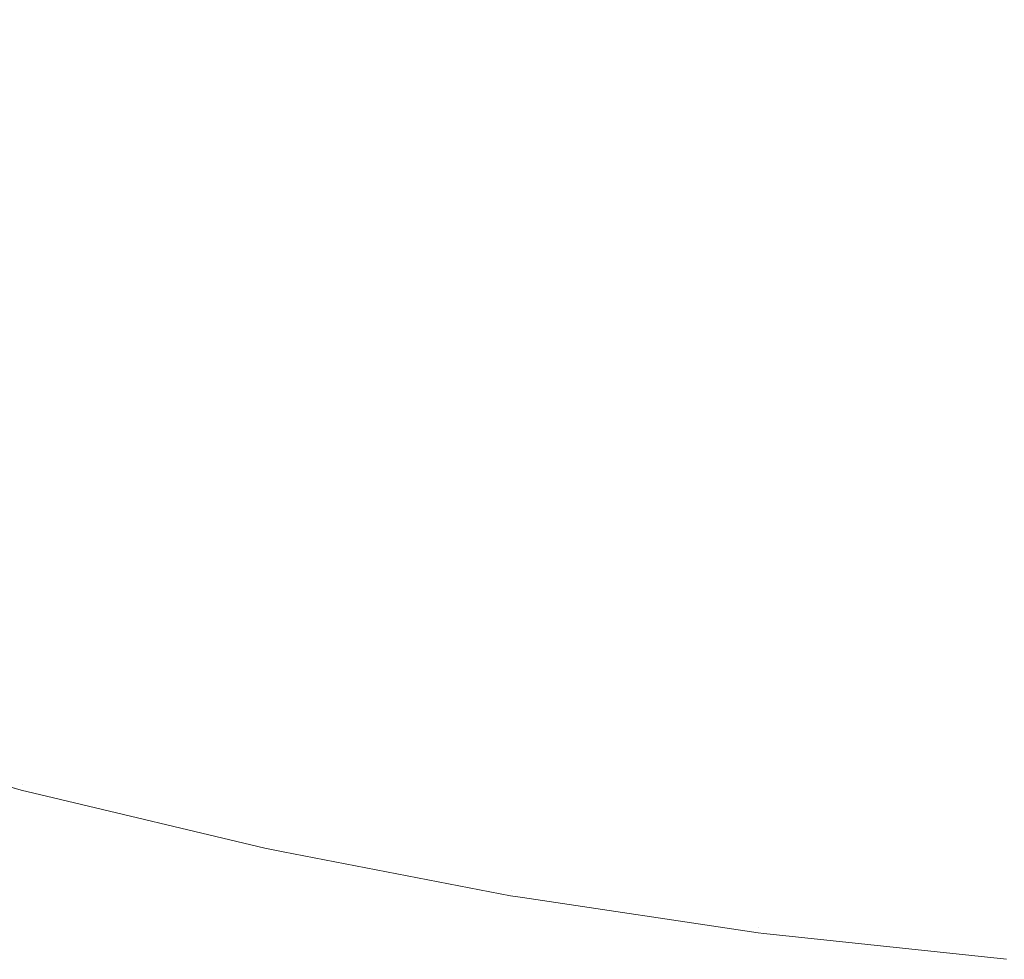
# Model space of a CAD drawing. Header units: centimetres. Extents: x -26 to 27.3, y 37.2 to 39.
# Tile 5 of 256: x -25.885 to -25.8683, y 37.2005 to 37.2164. Entities that reach past the tile are written whole.
import ezdxf

# ---------------------------------------------------------------- set-up
doc = ezdxf.new("R2010")
doc.units = ezdxf.units.CM
doc.header["$LTSCALE"] = 2.54
doc.layers.add('Lucido design-1', color=7, linetype='Continuous')

# ---------------------------------------------------------------- blocks, each defined once
blk = doc.blocks.new('Gruppo-6-1')
at = {"color": 7, "linetype": 'Continuous', "lineweight": 9}
for points, invisible_edges in [([(-25.885471, 37.216073, -350.030363), (-25.889014, 37.217241, -350.030363), (-25.888338, 37.219155, -350.033928), (-25.884876, 37.218013, -350.033928)], 15), ([(-25.885471, 37.216073, -373.997126), (-25.889014, 37.217241, -373.997126), (-25.888338, 37.219155, -374.000691), (-25.884876, 37.218013, -374.000691)], 15), ([(-25.877823, 37.216177, -350.033928), (-25.881369, 37.21702, -350.033928), (-25.880822, 37.219123, -350.037403), (-25.877365, 37.218301, -350.037403)], 15), ([(-25.877823, 37.216177, -374.000691), (-25.881369, 37.21702, -374.000691), (-25.880822, 37.219123, -374.004166), (-25.877365, 37.218301, -374.004166)], 15), ([(-25.877433, 37.217987, -349.328425), (-25.880903, 37.218812, -349.328425), (-25.881457, 37.216681, -349.331997), (-25.877897, 37.215835, -349.331997)], 15), ([(-25.877433, 37.217987, -373.295188), (-25.880903, 37.218812, -373.295188), (-25.881457, 37.216681, -373.29876), (-25.877897, 37.215835, -373.29876)], 15), ([(-25.874244, 37.215485, -350.033928), (-25.877823, 37.216177, -350.033928), (-25.877365, 37.218301, -350.037403), (-25.873877, 37.217626, -350.037403)], 15), ([(-25.874244, 37.215485, -374.000691), (-25.877823, 37.216177, -374.000691), (-25.877365, 37.218301, -374.004166), (-25.873877, 37.217626, -374.004166)], 15), ([(-25.881881, 37.215056, -350.030363), (-25.885471, 37.216073, -350.030363), (-25.884876, 37.218013, -350.033928), (-25.881369, 37.21702, -350.033928)], 15), ([(-25.881881, 37.215056, -373.997126), (-25.885471, 37.216073, -373.997126), (-25.884876, 37.218013, -374.000691), (-25.881369, 37.21702, -374.000691)], 15), ([(-25.873932, 37.21731, -349.328425), (-25.877433, 37.217987, -349.328425), (-25.877897, 37.215835, -349.331997), (-25.874304, 37.21514, -349.331997)], 15), ([(-25.873932, 37.21731, -373.295188), (-25.877433, 37.217987, -373.295188), (-25.877897, 37.215835, -373.29876), (-25.874304, 37.21514, -373.29876)], 15), ([(-25.881457, 37.216681, -349.331997), (-25.884979, 37.217678, -349.331997), (-25.885578, 37.21572, -349.335655), (-25.881973, 37.214699, -349.335655)], 15), ([(-25.881457, 37.216681, -373.29876), (-25.884979, 37.217678, -373.29876), (-25.885578, 37.21572, -373.302418), (-25.881973, 37.214699, -373.302418)], 15), ([(-25.87064, 37.214945, -350.033928), (-25.874244, 37.215485, -350.033928), (-25.873877, 37.217626, -350.037403), (-25.870364, 37.2171, -350.037403)], 15), ([(-25.87064, 37.214945, -374.000691), (-25.874244, 37.215485, -374.000691), (-25.873877, 37.217626, -374.004166), (-25.870364, 37.2171, -374.004166)], 15), ([(-25.870405, 37.216782, -349.328425), (-25.873932, 37.21731, -349.328425), (-25.874304, 37.21514, -349.331997), (-25.870684, 37.214598, -349.331997)], 15), ([(-25.870405, 37.216782, -373.295188), (-25.873932, 37.21731, -373.295188), (-25.874304, 37.21514, -373.29876), (-25.870684, 37.214598, -373.29876)], 15), ([(-25.878251, 37.214193, -350.030363), (-25.881881, 37.215056, -350.030363), (-25.881369, 37.21702, -350.033928), (-25.877823, 37.216177, -350.033928)], 15), ([(-25.878251, 37.214193, -373.997126), (-25.881881, 37.215056, -373.997126), (-25.881369, 37.21702, -374.000691), (-25.877823, 37.216177, -374.000691)], 15), ([(-25.867015, 37.214559, -350.033928), (-25.87064, 37.214945, -350.033928), (-25.870364, 37.2171, -350.037403), (-25.866831, 37.216724, -350.037403)], 15), ([(-25.867015, 37.214559, -374.000691), (-25.87064, 37.214945, -374.000691), (-25.870364, 37.2171, -374.004166), (-25.866831, 37.216724, -374.004166)], 15), ([(-25.866858, 37.216404, -349.328425), (-25.870405, 37.216782, -349.328425), (-25.870684, 37.214598, -349.331997), (-25.867045, 37.21421, -349.331997)], 15), ([(-25.866858, 37.216404, -373.295188), (-25.870405, 37.216782, -373.295188), (-25.870684, 37.214598, -373.29876), (-25.867045, 37.21421, -373.29876)], 15), ([(-25.877897, 37.215835, -349.331997), (-25.881457, 37.216681, -349.331997), (-25.881973, 37.214699, -349.335655), (-25.878328, 37.213832, -349.335655)], 15), ([(-25.877897, 37.215835, -373.29876), (-25.881457, 37.216681, -373.29876), (-25.881973, 37.214699, -373.302418), (-25.878328, 37.213832, -373.302418)], 15), ([(-25.874588, 37.213484, -350.030363), (-25.878251, 37.214193, -350.030363), (-25.877823, 37.216177, -350.033928), (-25.874244, 37.215485, -350.033928)], 15), ([(-25.874588, 37.213484, -373.997126), (-25.878251, 37.214193, -373.997126), (-25.877823, 37.216177, -374.000691), (-25.874244, 37.215485, -374.000691)], 15), ([(-25.882355, 37.213233, -350.026716), (-25.886022, 37.214271, -350.026716), (-25.885471, 37.216073, -350.030363), (-25.881881, 37.215056, -350.030363)], 15), ([(-25.882355, 37.213233, -373.993479), (-25.886022, 37.214271, -373.993479), (-25.885471, 37.216073, -373.997126), (-25.881881, 37.215056, -373.997126)], 15), ([(-25.874304, 37.21514, -349.331997), (-25.877897, 37.215835, -349.331997), (-25.878328, 37.213832, -349.335655), (-25.87465, 37.213121, -349.335655)], 15), ([(-25.874304, 37.21514, -373.29876), (-25.877897, 37.215835, -373.29876), (-25.878328, 37.213832, -373.302418), (-25.87465, 37.213121, -373.302418)], 15), ([(-25.881973, 37.214699, -349.335655), (-25.885578, 37.21572, -349.335655), (-25.886132, 37.213912, -349.339392), (-25.88245, 37.212869, -349.339392)], 15), ([(-25.881973, 37.214699, -373.302418), (-25.885578, 37.21572, -373.302418), (-25.886132, 37.213912, -373.306155), (-25.88245, 37.212869, -373.306155)], 15), ([(-25.870898, 37.212932, -350.030363), (-25.874588, 37.213484, -350.030363), (-25.874244, 37.215485, -350.033928), (-25.87064, 37.214945, -350.033928)], 15), ([(-25.870898, 37.212932, -373.997126), (-25.874588, 37.213484, -373.997126), (-25.874244, 37.215485, -374.000691), (-25.87064, 37.214945, -374.000691)], 15), ([(-25.870684, 37.214598, -349.331997), (-25.874304, 37.21514, -349.331997), (-25.87465, 37.213121, -349.335655), (-25.870944, 37.212566, -349.335655)], 15), ([(-25.870684, 37.214598, -373.29876), (-25.874304, 37.21514, -373.29876), (-25.87465, 37.213121, -373.302418), (-25.870944, 37.212566, -373.302418)], 15), ([(-25.878648, 37.212351, -350.026716), (-25.882355, 37.213233, -350.026716), (-25.881881, 37.215056, -350.030363), (-25.878251, 37.214193, -350.030363)], 15), ([(-25.878648, 37.212351, -373.993479), (-25.882355, 37.213233, -373.993479), (-25.881881, 37.215056, -373.997126), (-25.878251, 37.214193, -373.997126)], 15), ([(-25.867187, 37.212537, -350.030363), (-25.870898, 37.212932, -350.030363), (-25.87064, 37.214945, -350.033928), (-25.867015, 37.214559, -350.033928)], 15), ([(-25.867187, 37.212537, -373.997126), (-25.870898, 37.212932, -373.997126), (-25.87064, 37.214945, -374.000691), (-25.867015, 37.214559, -374.000691)], 15), ([(-25.878328, 37.213832, -349.335655), (-25.881973, 37.214699, -349.335655), (-25.88245, 37.212869, -349.339392), (-25.878727, 37.211984, -349.339392)], 15), ([(-25.878328, 37.213832, -373.302418), (-25.881973, 37.214699, -373.302418), (-25.88245, 37.212869, -373.306155), (-25.878727, 37.211984, -373.306155)], 15), ([(-25.867045, 37.21421, -349.331997), (-25.870684, 37.214598, -349.331997), (-25.870944, 37.212566, -349.335655), (-25.867219, 37.212169, -349.335655)], 15), ([(-25.867045, 37.21421, -373.29876), (-25.870684, 37.214598, -373.29876), (-25.870944, 37.212566, -373.302418), (-25.867219, 37.212169, -373.302418)], 15), ([(-25.882792, 37.211555, -350.02299), (-25.88653, 37.212614, -350.02299), (-25.886022, 37.214271, -350.026716), (-25.882355, 37.213233, -350.026716)], 15), ([(-25.882792, 37.211555, -373.989753), (-25.88653, 37.212614, -373.989753), (-25.886022, 37.214271, -373.993479), (-25.882355, 37.213233, -373.993479)], 15), ([(-25.874906, 37.211628, -350.026716), (-25.878648, 37.212351, -350.026716), (-25.878251, 37.214193, -350.030363), (-25.874588, 37.213484, -350.030363)], 15), ([(-25.874906, 37.211628, -373.993479), (-25.878648, 37.212351, -373.993479), (-25.878251, 37.214193, -373.997126), (-25.874588, 37.213484, -373.997126)], 15), ([(-25.88245, 37.212869, -349.339392), (-25.886132, 37.213912, -349.339392), (-25.886639, 37.212256, -349.343202), (-25.882886, 37.211194, -349.343202)], 15), ([(-25.88245, 37.212869, -373.306155), (-25.886132, 37.213912, -373.306155), (-25.886639, 37.212256, -373.309965), (-25.882886, 37.211194, -373.309965)], 15), ([(-25.87465, 37.213121, -349.335655), (-25.878328, 37.213832, -349.335655), (-25.878727, 37.211984, -349.339392), (-25.874969, 37.211257, -349.339392)], 15), ([(-25.87465, 37.213121, -373.302418), (-25.878328, 37.213832, -373.302418), (-25.878727, 37.211984, -373.306155), (-25.874969, 37.211257, -373.306155)], 15), ([(-25.871137, 37.211063, -350.026716), (-25.874906, 37.211628, -350.026716), (-25.874588, 37.213484, -350.030363), (-25.870898, 37.212932, -350.030363)], 15), ([(-25.871137, 37.211063, -373.993479), (-25.874906, 37.211628, -373.993479), (-25.874588, 37.213484, -373.997126), (-25.870898, 37.212932, -373.997126)], 15), ([(-25.879013, 37.210656, -350.02299), (-25.882792, 37.211555, -350.02299), (-25.882355, 37.213233, -350.026716), (-25.878648, 37.212351, -350.026716)], 15), ([(-25.879013, 37.210656, -373.989753), (-25.882792, 37.211555, -373.989753), (-25.882355, 37.213233, -373.993479), (-25.878648, 37.212351, -373.993479)], 15), ([(-25.870944, 37.212566, -349.335655), (-25.87465, 37.213121, -349.335655), (-25.874969, 37.211257, -349.339392), (-25.871185, 37.210691, -349.339392)], 15), ([(-25.870944, 37.212566, -373.302418), (-25.87465, 37.213121, -373.302418), (-25.874969, 37.211257, -373.306155), (-25.871185, 37.210691, -373.306155)], 15), ([(-25.878727, 37.211984, -349.339392), (-25.88245, 37.212869, -349.339392), (-25.882886, 37.211194, -349.343202), (-25.879092, 37.210291, -349.343202)], 15), ([(-25.878727, 37.211984, -373.306155), (-25.88245, 37.212869, -373.306155), (-25.882886, 37.211194, -373.309965), (-25.879092, 37.210291, -373.309965)], 15), ([(-25.867347, 37.21066, -350.026716), (-25.871137, 37.211063, -350.026716), (-25.870898, 37.212932, -350.030363), (-25.867187, 37.212537, -350.030363)], 15), ([(-25.867347, 37.21066, -373.993479), (-25.871137, 37.211063, -373.993479), (-25.870898, 37.212932, -373.997126), (-25.867187, 37.212537, -373.997126)], 15), ([(-25.88319, 37.210026, -350.019194), (-25.886993, 37.211102, -350.019194), (-25.88653, 37.212614, -350.02299), (-25.882792, 37.211555, -350.02299)], 15), ([(-25.88319, 37.210026, -373.985957), (-25.886993, 37.211102, -373.985957), (-25.88653, 37.212614, -373.989753), (-25.882792, 37.211555, -373.989753)], 15), ([(-25.867219, 37.212169, -349.335655), (-25.870944, 37.212566, -349.335655), (-25.871185, 37.210691, -349.339392), (-25.867379, 37.210285, -349.339392)], 15), ([(-25.867219, 37.212169, -373.302418), (-25.870944, 37.212566, -373.302418), (-25.871185, 37.210691, -373.306155), (-25.867379, 37.210285, -373.306155)], 15), ([(-25.875199, 37.209919, -350.02299), (-25.879013, 37.210656, -350.02299), (-25.878648, 37.212351, -350.026716), (-25.874906, 37.211628, -350.026716)], 15), ([(-25.875199, 37.209919, -373.989753), (-25.879013, 37.210656, -373.989753), (-25.878648, 37.212351, -373.993479), (-25.874906, 37.211628, -373.993479)], 15), ([(-25.882886, 37.211194, -349.343202), (-25.886639, 37.212256, -349.343202), (-25.887099, 37.210756, -349.347077), (-25.883282, 37.209675, -349.347077)], 15), ([(-25.882886, 37.211194, -373.309965), (-25.886639, 37.212256, -373.309965), (-25.887099, 37.210756, -373.31384), (-25.883282, 37.209675, -373.31384)], 15), ([(-25.874969, 37.211257, -349.339392), (-25.878727, 37.211984, -349.339392), (-25.879092, 37.210291, -349.343202), (-25.875262, 37.209551, -349.343202)], 15), ([(-25.874969, 37.211257, -373.306155), (-25.878727, 37.211984, -373.306155), (-25.879092, 37.210291, -373.309965), (-25.875262, 37.209551, -373.309965)], 15), ([(-25.871357, 37.209344, -350.02299), (-25.875199, 37.209919, -350.02299), (-25.874906, 37.211628, -350.026716), (-25.871137, 37.211063, -350.026716)], 15), ([(-25.871357, 37.209344, -373.989753), (-25.875199, 37.209919, -373.989753), (-25.874906, 37.211628, -373.993479), (-25.871137, 37.211063, -373.993479)], 15), ([(-25.879346, 37.209111, -350.019194), (-25.88319, 37.210026, -350.019194), (-25.882792, 37.211555, -350.02299), (-25.879013, 37.210656, -350.02299)], 15), ([(-25.879346, 37.209111, -373.985957), (-25.88319, 37.210026, -373.985957), (-25.882792, 37.211555, -373.989753), (-25.879013, 37.210656, -373.989753)], 15), ([(-25.879092, 37.210291, -349.343202), (-25.882886, 37.211194, -349.343202), (-25.883282, 37.209675, -349.347077), (-25.879422, 37.208757, -349.347077)], 15), ([(-25.879092, 37.210291, -373.309965), (-25.882886, 37.211194, -373.309965), (-25.883282, 37.209675, -373.31384), (-25.879422, 37.208757, -373.31384)], 15), ([(-25.871185, 37.210691, -349.339392), (-25.874969, 37.211257, -349.339392), (-25.875262, 37.209551, -349.343202), (-25.871405, 37.208973, -349.343202)], 15), ([(-25.871185, 37.210691, -373.306155), (-25.874969, 37.211257, -373.306155), (-25.875262, 37.209551, -373.309965), (-25.871405, 37.208973, -373.309965)], 15), ([(-25.883549, 37.208647, -350.015332), (-25.88741, 37.20974, -350.015332), (-25.886993, 37.211102, -350.019194), (-25.88319, 37.210026, -350.019194)], 15), ([(-25.883549, 37.208647, -373.982095), (-25.88741, 37.20974, -373.982095), (-25.886993, 37.211102, -373.985957), (-25.88319, 37.210026, -373.985957)], 15), ([(-25.867494, 37.208932, -350.02299), (-25.871357, 37.209344, -350.02299), (-25.871137, 37.211063, -350.026716), (-25.867347, 37.21066, -350.026716)], 15), ([(-25.867494, 37.208932, -373.989753), (-25.871357, 37.209344, -373.989753), (-25.871137, 37.211063, -373.993479), (-25.867347, 37.21066, -373.993479)], 15), ([(-25.883282, 37.209675, -349.347077), (-25.887099, 37.210756, -349.347077), (-25.88751, 37.209413, -349.35101), (-25.883636, 37.208316, -349.35101)], 15), ([(-25.883282, 37.209675, -373.31384), (-25.887099, 37.210756, -373.31384), (-25.88751, 37.209413, -373.317773), (-25.883636, 37.208316, -373.317773)], 15), ([(-25.875466, 37.208361, -350.019194), (-25.879346, 37.209111, -350.019194), (-25.879013, 37.210656, -350.02299), (-25.875199, 37.209919, -350.02299)], 15), ([(-25.875466, 37.208361, -373.985957), (-25.879346, 37.209111, -373.985957), (-25.879013, 37.210656, -373.989753), (-25.875199, 37.209919, -373.989753)], 15), ([(-25.867379, 37.210285, -349.339392), (-25.871185, 37.210691, -349.339392), (-25.871405, 37.208973, -349.343202), (-25.867526, 37.20856, -349.343202)], 15), ([(-25.867379, 37.210285, -373.306155), (-25.871185, 37.210691, -373.306155), (-25.871405, 37.208973, -373.309965), (-25.867526, 37.20856, -373.309965)], 15), ([(-25.875262, 37.209551, -349.343202), (-25.879092, 37.210291, -349.343202), (-25.879422, 37.208757, -349.347077), (-25.875527, 37.208004, -349.347077)], 15), ([(-25.875262, 37.209551, -373.309965), (-25.879092, 37.210291, -373.309965), (-25.879422, 37.208757, -373.31384), (-25.875527, 37.208004, -373.31384)], 15), ([(-25.879646, 37.207719, -350.015332), (-25.883549, 37.208647, -350.015332), (-25.88319, 37.210026, -350.019194), (-25.879346, 37.209111, -350.019194)], 15), ([(-25.879646, 37.207719, -373.982095), (-25.883549, 37.208647, -373.982095), (-25.88319, 37.210026, -373.985957), (-25.879346, 37.209111, -373.985957)], 15), ([(-25.871558, 37.207776, -350.019194), (-25.875466, 37.208361, -350.019194), (-25.875199, 37.209919, -350.02299), (-25.871357, 37.209344, -350.02299)], 15), ([(-25.871558, 37.207776, -373.985957), (-25.875466, 37.208361, -373.985957), (-25.875199, 37.209919, -373.989753), (-25.871357, 37.209344, -373.989753)], 15), ([(-25.883868, 37.207423, -350.011411), (-25.88778, 37.208531, -350.011411), (-25.88741, 37.20974, -350.015332), (-25.883549, 37.208647, -350.015332)], 15), ([(-25.883868, 37.207423, -373.978174), (-25.88778, 37.208531, -373.978174), (-25.88741, 37.20974, -373.982095), (-25.883549, 37.208647, -373.982095)], 15), ([(-25.879422, 37.208757, -349.347077), (-25.883282, 37.209675, -349.347077), (-25.883636, 37.208316, -349.35101), (-25.879718, 37.207384, -349.35101)], 15), ([(-25.879422, 37.208757, -373.31384), (-25.883282, 37.209675, -373.31384), (-25.883636, 37.208316, -373.317773), (-25.879718, 37.207384, -373.317773)], 15), ([(-25.871405, 37.208973, -349.343202), (-25.875262, 37.209551, -349.343202), (-25.875527, 37.208004, -349.347077), (-25.871604, 37.207417, -349.347077)], 15), ([(-25.871405, 37.208973, -373.309965), (-25.875262, 37.209551, -373.309965), (-25.875527, 37.208004, -373.31384), (-25.871604, 37.207417, -373.31384)], 15), ([(-25.883636, 37.208316, -349.35101), (-25.88751, 37.209413, -349.35101), (-25.887873, 37.208229, -349.354995), (-25.883948, 37.207118, -349.354995)], 15), ([(-25.883636, 37.208316, -373.317773), (-25.88751, 37.209413, -373.317773), (-25.887873, 37.208229, -373.321758), (-25.883948, 37.207118, -373.321758)], 15), ([(-25.867628, 37.207357, -350.019194), (-25.871558, 37.207776, -350.019194), (-25.871357, 37.209344, -350.02299), (-25.867494, 37.208932, -350.02299)], 15), ([(-25.867628, 37.207357, -373.985957), (-25.871558, 37.207776, -373.985957), (-25.871357, 37.209344, -373.989753), (-25.867494, 37.208932, -373.989753)], 15), ([(-25.875707, 37.206957, -350.015332), (-25.879646, 37.207719, -350.015332), (-25.879346, 37.209111, -350.019194), (-25.875466, 37.208361, -350.019194)], 15), ([(-25.875707, 37.206957, -373.982095), (-25.879646, 37.207719, -373.982095), (-25.879346, 37.209111, -373.985957), (-25.875466, 37.208361, -373.985957)], 15), ([(-25.867526, 37.20856, -349.343202), (-25.871405, 37.208973, -349.343202), (-25.871604, 37.207417, -349.347077), (-25.867659, 37.206996, -349.347077)], 15), ([(-25.867526, 37.20856, -373.309965), (-25.871405, 37.208973, -373.309965), (-25.871604, 37.207417, -373.31384), (-25.867659, 37.206996, -373.31384)], 15), ([(-25.879913, 37.206482, -350.011411), (-25.883868, 37.207423, -350.011411), (-25.883549, 37.208647, -350.015332), (-25.879646, 37.207719, -350.015332)], 15), ([(-25.879913, 37.206482, -373.978174), (-25.883868, 37.207423, -373.978174), (-25.883549, 37.208647, -373.982095), (-25.879646, 37.207719, -373.982095)], 15), ([(-25.875527, 37.208004, -349.347077), (-25.879422, 37.208757, -349.347077), (-25.879718, 37.207384, -349.35101), (-25.875765, 37.206619, -349.35101)], 15), ([(-25.875527, 37.208004, -373.31384), (-25.879422, 37.208757, -373.31384), (-25.879718, 37.207384, -373.317773), (-25.875765, 37.206619, -373.317773)], 15), ([(-25.884146, 37.206355, -350.007438), (-25.888103, 37.207475, -350.007438), (-25.88778, 37.208531, -350.011411), (-25.883868, 37.207423, -350.011411)], 15), ([(-25.884146, 37.206355, -373.974201), (-25.888103, 37.207475, -373.974201), (-25.88778, 37.208531, -373.978174), (-25.883868, 37.207423, -373.978174)], 15), ([(-25.879718, 37.207384, -349.35101), (-25.883636, 37.208316, -349.35101), (-25.883948, 37.207118, -349.354995), (-25.879979, 37.206174, -349.354995)], 15), ([(-25.879718, 37.207384, -373.317773), (-25.883636, 37.208316, -373.317773), (-25.883948, 37.207118, -373.321758), (-25.879979, 37.206174, -373.321758)], 15), ([(-25.871739, 37.206363, -350.015332), (-25.875707, 37.206957, -350.015332), (-25.875466, 37.208361, -350.019194), (-25.871558, 37.207776, -350.019194)], 15), ([(-25.871739, 37.206363, -373.982095), (-25.875707, 37.206957, -373.982095), (-25.875466, 37.208361, -373.985957), (-25.871558, 37.207776, -373.985957)], 15), ([(-25.883948, 37.207118, -349.354995), (-25.887873, 37.208229, -349.354995), (-25.888186, 37.207206, -349.359025), (-25.884217, 37.206082, -349.359025)], 15), ([(-25.883948, 37.207118, -373.321758), (-25.887873, 37.208229, -373.321758), (-25.888186, 37.207206, -373.325788), (-25.884217, 37.206082, -373.325788)], 15), ([(-25.871604, 37.207417, -349.347077), (-25.875527, 37.208004, -349.347077), (-25.875765, 37.206619, -349.35101), (-25.871782, 37.206023, -349.35101)], 15), ([(-25.871604, 37.207417, -373.31384), (-25.875527, 37.208004, -373.31384), (-25.875765, 37.206619, -373.317773), (-25.871782, 37.206023, -373.317773)], 15), ([(-25.867749, 37.205938, -350.015332), (-25.871739, 37.206363, -350.015332), (-25.871558, 37.207776, -350.019194), (-25.867628, 37.207357, -350.019194)], 15), ([(-25.867749, 37.205938, -373.982095), (-25.871739, 37.206363, -373.982095), (-25.871558, 37.207776, -373.985957), (-25.867628, 37.207357, -373.985957)], 15), ([(-25.875921, 37.20571, -350.011411), (-25.879913, 37.206482, -350.011411), (-25.879646, 37.207719, -350.015332), (-25.875707, 37.206957, -350.015332)], 15), ([(-25.875921, 37.20571, -373.978174), (-25.879913, 37.206482, -373.978174), (-25.879646, 37.207719, -373.982095), (-25.875707, 37.206957, -373.982095)], 15), ([(-25.884383, 37.205446, -350.00342), (-25.888378, 37.206577, -350.00342), (-25.888103, 37.207475, -350.007438), (-25.884146, 37.206355, -350.007438)], 15), ([(-25.884383, 37.205446, -373.970183), (-25.888378, 37.206577, -373.970183), (-25.888103, 37.207475, -373.974201), (-25.884146, 37.206355, -373.974201)], 15), ([(-25.880145, 37.205403, -350.007438), (-25.884146, 37.206355, -350.007438), (-25.883868, 37.207423, -350.011411), (-25.879913, 37.206482, -350.011411)], 15), ([(-25.880145, 37.205403, -373.974201), (-25.884146, 37.206355, -373.974201), (-25.883868, 37.207423, -373.978174), (-25.879913, 37.206482, -373.978174)], 15), ([(-25.875765, 37.206619, -349.35101), (-25.879718, 37.207384, -349.35101), (-25.879979, 37.206174, -349.354995), (-25.875974, 37.205399, -349.354995)], 15), ([(-25.875765, 37.206619, -373.317773), (-25.879718, 37.207384, -373.317773), (-25.879979, 37.206174, -373.321758), (-25.875974, 37.205399, -373.321758)], 15), ([(-25.867659, 37.206996, -349.347077), (-25.871604, 37.207417, -349.347077), (-25.871782, 37.206023, -349.35101), (-25.867778, 37.205597, -349.35101)], 15), ([(-25.867659, 37.206996, -373.31384), (-25.871604, 37.207417, -373.31384), (-25.871782, 37.206023, -373.317773), (-25.867778, 37.205597, -373.317773)], 15), ([(-25.884217, 37.206082, -349.359025), (-25.888186, 37.207206, -349.359025), (-25.888449, 37.206345, -349.363092), (-25.884444, 37.205211, -349.363092)], 15), ([(-25.884217, 37.206082, -373.325788), (-25.888186, 37.207206, -373.325788), (-25.888449, 37.206345, -373.329855), (-25.884444, 37.205211, -373.329855)], 15), ([(-25.879979, 37.206174, -349.354995), (-25.883948, 37.207118, -349.354995), (-25.884217, 37.206082, -349.359025), (-25.880204, 37.205128, -349.359025)], 15), ([(-25.879979, 37.206174, -373.321758), (-25.883948, 37.207118, -373.321758), (-25.884217, 37.206082, -373.325788), (-25.880204, 37.205128, -373.325788)], 15), ([(-25.871899, 37.205108, -350.011411), (-25.875921, 37.20571, -350.011411), (-25.875707, 37.206957, -350.015332), (-25.871739, 37.206363, -350.015332)], 15), ([(-25.871899, 37.205108, -373.978174), (-25.875921, 37.20571, -373.978174), (-25.875707, 37.206957, -373.982095), (-25.871739, 37.206363, -373.982095)], 15), ([(-25.871782, 37.206023, -349.35101), (-25.875765, 37.206619, -349.35101), (-25.875974, 37.205399, -349.354995), (-25.87194, 37.204795, -349.354995)], 15), ([(-25.871782, 37.206023, -373.317773), (-25.875765, 37.206619, -373.317773), (-25.875974, 37.205399, -373.321758), (-25.87194, 37.204795, -373.321758)], 15), ([(-25.884578, 37.204697, -349.999363), (-25.888605, 37.205837, -349.999363), (-25.888378, 37.206577, -350.00342), (-25.884383, 37.205446, -350.00342)], 15), ([(-25.884578, 37.204697, -373.966126), (-25.888605, 37.205837, -373.966126), (-25.888378, 37.206577, -373.970183), (-25.884383, 37.205446, -373.970183)], 15), ([(-25.876107, 37.204622, -350.007438), (-25.880145, 37.205403, -350.007438), (-25.879913, 37.206482, -350.011411), (-25.875921, 37.20571, -350.011411)], 15), ([(-25.876107, 37.204622, -373.974201), (-25.880145, 37.205403, -373.974201), (-25.879913, 37.206482, -373.978174), (-25.875921, 37.20571, -373.978174)], 15), ([(-25.884444, 37.205211, -349.363092), (-25.888449, 37.206345, -349.363092), (-25.888663, 37.205648, -349.367189), (-25.884628, 37.204505, -349.367189)], 15), ([(-25.884444, 37.205211, -373.329855), (-25.888449, 37.206345, -373.329855), (-25.888663, 37.205648, -373.333952), (-25.884628, 37.204505, -373.333952)], 15), ([(-25.880343, 37.204485, -350.00342), (-25.884383, 37.205446, -350.00342), (-25.884146, 37.206355, -350.007438), (-25.880145, 37.205403, -350.007438)], 15), ([(-25.880343, 37.204485, -373.970183), (-25.884383, 37.205446, -373.970183), (-25.884146, 37.206355, -373.974201), (-25.880145, 37.205403, -373.974201)], 15), ([(-25.867856, 37.204677, -350.011411), (-25.871899, 37.205108, -350.011411), (-25.871739, 37.206363, -350.015332), (-25.867749, 37.205938, -350.015332)], 15), ([(-25.867856, 37.204677, -373.978174), (-25.871899, 37.205108, -373.978174), (-25.871739, 37.206363, -373.982095), (-25.867749, 37.205938, -373.982095)], 15), ([(-25.875974, 37.205399, -349.354995), (-25.879979, 37.206174, -349.354995), (-25.880204, 37.205128, -349.359025), (-25.876155, 37.204345, -349.359025)], 15), ([(-25.875974, 37.205399, -373.321758), (-25.879979, 37.206174, -373.321758), (-25.880204, 37.205128, -373.325788), (-25.876155, 37.204345, -373.325788)], 15), ([(-25.880204, 37.205128, -349.359025), (-25.884217, 37.206082, -349.359025), (-25.884444, 37.205211, -349.363092), (-25.880394, 37.204248, -349.363092)], 15), ([(-25.880204, 37.205128, -373.325788), (-25.884217, 37.206082, -373.325788), (-25.884444, 37.205211, -373.329855), (-25.880394, 37.204248, -373.329855)], 15), ([(-25.867778, 37.205597, -349.35101), (-25.871782, 37.206023, -349.35101), (-25.87194, 37.204795, -349.354995), (-25.867883, 37.204363, -349.354995)], 15), ([(-25.867778, 37.205597, -373.317773), (-25.871782, 37.206023, -373.317773), (-25.87194, 37.204795, -373.321758), (-25.867883, 37.204363, -373.321758)], 15), ([(-25.88473, 37.204111, -349.995273), (-25.888782, 37.205258, -349.995273), (-25.888605, 37.205837, -349.999363), (-25.884578, 37.204697, -349.999363)], 15), ([(-25.88473, 37.204111, -373.962036), (-25.888782, 37.205258, -373.962036), (-25.888605, 37.205837, -373.966126), (-25.884578, 37.204697, -373.966126)], 15), ([(-25.884628, 37.204505, -349.367189), (-25.888663, 37.205648, -349.367189), (-25.888827, 37.205114, -349.37131), (-25.884768, 37.203965, -349.37131)], 15), ([(-25.884628, 37.204505, -373.333952), (-25.888663, 37.205648, -373.333952), (-25.888827, 37.205114, -373.338073), (-25.884768, 37.203965, -373.338073)], 15), ([(-25.87204, 37.204013, -350.007438), (-25.876107, 37.204622, -350.007438), (-25.875921, 37.20571, -350.011411), (-25.871899, 37.205108, -350.011411)], 15), ([(-25.87204, 37.204013, -373.974201), (-25.876107, 37.204622, -373.974201), (-25.875921, 37.20571, -373.978174), (-25.871899, 37.205108, -373.978174)], 15), ([(-25.880506, 37.203729, -349.999363), (-25.884578, 37.204697, -349.999363), (-25.884383, 37.205446, -350.00342), (-25.880343, 37.204485, -350.00342)], 15), ([(-25.880506, 37.203729, -373.966126), (-25.884578, 37.204697, -373.966126), (-25.884383, 37.205446, -373.970183), (-25.880343, 37.204485, -373.970183)], 15), ([(-25.876266, 37.203696, -350.00342), (-25.880343, 37.204485, -350.00342), (-25.880145, 37.205403, -350.007438), (-25.876107, 37.204622, -350.007438)], 15), ([(-25.876266, 37.203696, -373.970183), (-25.880343, 37.204485, -373.970183), (-25.880145, 37.205403, -373.974201), (-25.876107, 37.204622, -373.974201)], 15), ([(-25.87194, 37.204795, -349.354995), (-25.875974, 37.205399, -349.354995), (-25.876155, 37.204345, -349.359025), (-25.872075, 37.203734, -349.359025)], 15), ([(-25.87194, 37.204795, -373.321758), (-25.875974, 37.205399, -373.321758), (-25.876155, 37.204345, -373.325788), (-25.872075, 37.203734, -373.325788)], 15), ([(-25.884768, 37.203965, -349.37131), (-25.888827, 37.205114, -349.37131), (-25.88894, 37.204745, -349.375446), (-25.884866, 37.203591, -349.375446)], 15), ([(-25.884768, 37.203965, -373.338073), (-25.888827, 37.205114, -373.338073), (-25.88894, 37.204745, -373.342209), (-25.884866, 37.203591, -373.342209)], 15), ([(-25.88484, 37.203688, -349.991159), (-25.88891, 37.204841, -349.991159), (-25.888782, 37.205258, -349.995273), (-25.88473, 37.204111, -349.995273)], 15), ([(-25.88484, 37.203688, -373.957922), (-25.88891, 37.204841, -373.957922), (-25.888782, 37.205258, -373.962036), (-25.88473, 37.204111, -373.962036)], 15), ([(-25.880394, 37.204248, -349.363092), (-25.884444, 37.205211, -349.363092), (-25.884628, 37.204505, -349.367189), (-25.880548, 37.203534, -349.367189)], 15), ([(-25.880394, 37.204248, -373.329855), (-25.884444, 37.205211, -373.329855), (-25.884628, 37.204505, -373.333952), (-25.880548, 37.203534, -373.333952)], 15), ([(-25.876155, 37.204345, -349.359025), (-25.880204, 37.205128, -349.359025), (-25.880394, 37.204248, -349.363092), (-25.876307, 37.203457, -349.363092)], 15), ([(-25.876155, 37.204345, -373.325788), (-25.880204, 37.205128, -373.325788), (-25.880394, 37.204248, -373.329855), (-25.876307, 37.203457, -373.329855)], 15), ([(-25.86795, 37.203578, -350.007438), (-25.87204, 37.204013, -350.007438), (-25.871899, 37.205108, -350.011411), (-25.867856, 37.204677, -350.011411)], 15), ([(-25.86795, 37.203578, -373.974201), (-25.87204, 37.204013, -373.974201), (-25.871899, 37.205108, -373.978174), (-25.867856, 37.204677, -373.978174)], 15), ([(-25.884908, 37.203431, -349.987027), (-25.888988, 37.204586, -349.987027), (-25.88891, 37.204841, -349.991159), (-25.88484, 37.203688, -349.991159)], 15), ([(-25.884908, 37.203431, -373.95379), (-25.888988, 37.204586, -373.95379), (-25.88891, 37.204841, -373.957922), (-25.88484, 37.203688, -373.957922)], 15), ([(-25.867883, 37.204363, -349.354995), (-25.87194, 37.204795, -349.354995), (-25.872075, 37.203734, -349.359025), (-25.867974, 37.203297, -349.359025)], 15), ([(-25.867883, 37.204363, -373.321758), (-25.87194, 37.204795, -373.321758), (-25.872075, 37.203734, -373.325788), (-25.867974, 37.203297, -373.325788)], 15), ([(-25.884866, 37.203591, -349.375446), (-25.88894, 37.204745, -349.375446), (-25.889002, 37.204541, -349.379592), (-25.88492, 37.203384, -349.379592)], 15), ([(-25.884866, 37.203591, -373.342209), (-25.88894, 37.204745, -373.342209), (-25.889002, 37.204541, -373.346355), (-25.88492, 37.203384, -373.346355)], 15), ([(-25.880634, 37.203136, -349.995273), (-25.88473, 37.204111, -349.995273), (-25.884578, 37.204697, -349.999363), (-25.880506, 37.203729, -349.999363)], 15), ([(-25.880634, 37.203136, -373.962036), (-25.88473, 37.204111, -373.962036), (-25.884578, 37.204697, -373.966126), (-25.880506, 37.203729, -373.966126)], 15), ([(-25.872159, 37.203082, -350.00342), (-25.876266, 37.203696, -350.00342), (-25.876107, 37.204622, -350.007438), (-25.87204, 37.204013, -350.007438)], 15), ([(-25.872159, 37.203082, -373.970183), (-25.876266, 37.203696, -373.970183), (-25.876107, 37.204622, -373.974201), (-25.87204, 37.204013, -373.974201)], 15), ([(-25.888475, 37.204342, -349.382667), (-25.884932, 37.203339, -349.382667), (-25.88492, 37.203384, -349.379592), (-25.889002, 37.204541, -349.379592)], 14), ([(-25.888475, 37.204342, -373.34943), (-25.884932, 37.203339, -373.34943), (-25.88492, 37.203384, -373.346355), (-25.889002, 37.204541, -373.346355)], 14), ([(-25.888988, 37.204586, -349.987027), (-25.884908, 37.203431, -349.987027), (-25.884932, 37.203339, -349.982667), (-25.888475, 37.204342, -349.982667)], 11), ([(-25.888988, 37.204586, -373.95379), (-25.884908, 37.203431, -373.95379), (-25.884932, 37.203339, -373.94943), (-25.888475, 37.204342, -373.94943)], 11), ([(-25.880548, 37.203534, -349.367189), (-25.884628, 37.204505, -349.367189), (-25.884768, 37.203965, -349.37131), (-25.880665, 37.202989, -349.37131)], 15), ([(-25.880548, 37.203534, -373.333952), (-25.884628, 37.204505, -373.333952), (-25.884768, 37.203965, -373.338073), (-25.880665, 37.202989, -373.338073)], 15), ([(-25.876397, 37.202934, -349.999363), (-25.880506, 37.203729, -349.999363), (-25.880343, 37.204485, -350.00342), (-25.876266, 37.203696, -350.00342)], 15), ([(-25.876397, 37.202934, -373.966126), (-25.880506, 37.203729, -373.966126), (-25.880343, 37.204485, -373.970183), (-25.876266, 37.203696, -373.970183)], 15), ([(-25.884932, 37.203339, -349.382667), (-25.888475, 37.204342, -349.382667), (-25.888475, 37.204342, -349.982667), (-25.884932, 37.203339, -349.982667)], 10), ([(-25.884932, 37.203339, -373.34943), (-25.888475, 37.204342, -373.34943), (-25.888475, 37.204342, -373.94943), (-25.884932, 37.203339, -373.94943)], 10), ([(-25.872075, 37.203734, -349.359025), (-25.876155, 37.204345, -349.359025), (-25.876307, 37.203457, -349.363092), (-25.87219, 37.202841, -349.363092)], 15), ([(-25.872075, 37.203734, -373.325788), (-25.876155, 37.204345, -373.325788), (-25.876307, 37.203457, -373.329855), (-25.87219, 37.202841, -373.329855)], 15), ([(-25.880726, 37.20271, -349.991159), (-25.88484, 37.203688, -349.991159), (-25.88473, 37.204111, -349.995273), (-25.880634, 37.203136, -349.995273)], 15), ([(-25.880726, 37.20271, -373.957922), (-25.88484, 37.203688, -373.957922), (-25.88473, 37.204111, -373.962036), (-25.880634, 37.203136, -373.962036)], 15), ([(-25.876307, 37.203457, -349.363092), (-25.880394, 37.204248, -349.363092), (-25.880548, 37.203534, -349.367189), (-25.87643, 37.202738, -349.367189)], 15), ([(-25.876307, 37.203457, -373.329855), (-25.880394, 37.204248, -373.329855), (-25.880548, 37.203534, -373.333952), (-25.87643, 37.202738, -373.333952)], 15), ([(-25.880665, 37.202989, -349.37131), (-25.884768, 37.203965, -349.37131), (-25.884866, 37.203591, -349.375446), (-25.880747, 37.202612, -349.375446)], 15), ([(-25.880665, 37.202989, -373.338073), (-25.884768, 37.203965, -373.338073), (-25.884866, 37.203591, -373.342209), (-25.880747, 37.202612, -373.342209)], 15), ([(-25.86803, 37.202642, -350.00342), (-25.872159, 37.203082, -350.00342), (-25.87204, 37.204013, -350.007438), (-25.86795, 37.203578, -350.007438)], 15), ([(-25.86803, 37.202642, -373.970183), (-25.872159, 37.203082, -373.970183), (-25.87204, 37.204013, -373.974201), (-25.86795, 37.203578, -373.974201)], 15), ([(-25.880782, 37.202449, -349.987027), (-25.884908, 37.203431, -349.987027), (-25.88484, 37.203688, -349.991159), (-25.880726, 37.20271, -349.991159)], 15), ([(-25.880782, 37.202449, -373.95379), (-25.884908, 37.203431, -373.95379), (-25.88484, 37.203688, -373.957922), (-25.880726, 37.20271, -373.957922)], 15), ([(-25.876499, 37.202337, -349.995273), (-25.880634, 37.203136, -349.995273), (-25.880506, 37.203729, -349.999363), (-25.876397, 37.202934, -349.999363)], 15), ([(-25.876499, 37.202337, -373.962036), (-25.880634, 37.203136, -373.962036), (-25.880506, 37.203729, -373.966126), (-25.876397, 37.202934, -373.966126)], 15), ([(-25.872257, 37.202314, -349.999363), (-25.876397, 37.202934, -349.999363), (-25.876266, 37.203696, -350.00342), (-25.872159, 37.203082, -350.00342)], 15), ([(-25.872257, 37.202314, -373.966126), (-25.876397, 37.202934, -373.966126), (-25.876266, 37.203696, -373.970183), (-25.872159, 37.203082, -373.970183)], 15), ([(-25.867974, 37.203297, -349.359025), (-25.872075, 37.203734, -349.359025), (-25.87219, 37.202841, -349.363092), (-25.86805, 37.2024, -349.363092)], 15), ([(-25.867974, 37.203297, -373.325788), (-25.872075, 37.203734, -373.325788), (-25.87219, 37.202841, -373.329855), (-25.86805, 37.2024, -373.329855)], 15), ([(-25.884503, 37.203237, -349.982667), (-25.884932, 37.203339, -349.982667), (-25.884908, 37.203431, -349.987027)], 10), ([(-25.884503, 37.203237, -373.94943), (-25.884932, 37.203339, -373.94943), (-25.884908, 37.203431, -373.95379)], 10), ([(-25.880747, 37.202612, -349.375446), (-25.884866, 37.203591, -349.375446), (-25.88492, 37.203384, -349.379592), (-25.880792, 37.202403, -349.379592)], 15), ([(-25.880747, 37.202612, -373.342209), (-25.884866, 37.203591, -373.342209), (-25.88492, 37.203384, -373.346355), (-25.880792, 37.202403, -373.346355)], 15), ([(-25.884908, 37.203431, -349.987027), (-25.880782, 37.202449, -349.987027), (-25.880802, 37.202356, -349.982667), (-25.884503, 37.203237, -349.982667)], 11), ([(-25.884908, 37.203431, -373.95379), (-25.880782, 37.202449, -373.95379), (-25.880802, 37.202356, -373.94943), (-25.884503, 37.203237, -373.94943)], 11), ([(-25.87643, 37.202738, -349.367189), (-25.880548, 37.203534, -349.367189), (-25.880665, 37.202989, -349.37131), (-25.876524, 37.202188, -349.37131)], 15), ([(-25.87643, 37.202738, -373.333952), (-25.880548, 37.203534, -373.333952), (-25.880665, 37.202989, -373.338073), (-25.876524, 37.202188, -373.338073)], 15), ([(-25.87219, 37.202841, -349.363092), (-25.876307, 37.203457, -349.363092), (-25.87643, 37.202738, -349.367189), (-25.872282, 37.202117, -349.367189)], 15), ([(-25.87219, 37.202841, -373.329855), (-25.876307, 37.203457, -373.329855), (-25.87643, 37.202738, -373.333952), (-25.872282, 37.202117, -373.333952)], 15), ([(-25.88492, 37.203384, -349.379592), (-25.884932, 37.203339, -349.382667), (-25.884503, 37.203237, -349.382667)], 9), ([(-25.88492, 37.203384, -373.346355), (-25.884932, 37.203339, -373.34943), (-25.884503, 37.203237, -373.34943)], 9), ([(-25.884932, 37.203339, -349.982667), (-25.884503, 37.203237, -349.982667), (-25.884503, 37.203237, -349.382667), (-25.884932, 37.203339, -349.382667)], 10), ([(-25.884932, 37.203339, -373.94943), (-25.884503, 37.203237, -373.94943), (-25.884503, 37.203237, -373.34943), (-25.884932, 37.203339, -373.34943)], 10), ([(-25.884503, 37.203237, -349.382667), (-25.880802, 37.202356, -349.382667), (-25.880792, 37.202403, -349.379592), (-25.88492, 37.203384, -349.379592)], 14), ([(-25.884503, 37.203237, -373.34943), (-25.880802, 37.202356, -373.34943), (-25.880792, 37.202403, -373.346355), (-25.88492, 37.203384, -373.346355)], 14), ([(-25.880802, 37.202356, -349.382667), (-25.884503, 37.203237, -349.382667), (-25.884503, 37.203237, -349.982667), (-25.880802, 37.202356, -349.982667)], 10), ([(-25.880802, 37.202356, -373.34943), (-25.884503, 37.203237, -373.34943), (-25.884503, 37.203237, -373.94943), (-25.880802, 37.202356, -373.94943)], 10), ([(-25.876573, 37.201906, -349.991159), (-25.880726, 37.20271, -349.991159), (-25.880634, 37.203136, -349.995273), (-25.876499, 37.202337, -349.995273)], 15), ([(-25.876573, 37.201906, -373.957922), (-25.880726, 37.20271, -373.957922), (-25.880634, 37.203136, -373.962036), (-25.876499, 37.202337, -373.962036)], 15), ([(-25.876524, 37.202188, -349.37131), (-25.880665, 37.202989, -349.37131), (-25.880747, 37.202612, -349.375446), (-25.87659, 37.201808, -349.375446)], 15), ([(-25.876524, 37.202188, -373.338073), (-25.880665, 37.202989, -373.338073), (-25.880747, 37.202612, -373.342209), (-25.87659, 37.201808, -373.342209)], 15), ([(-25.872334, 37.201713, -349.995273), (-25.876499, 37.202337, -349.995273), (-25.876397, 37.202934, -349.999363), (-25.872257, 37.202314, -349.999363)], 15), ([(-25.872334, 37.201713, -373.962036), (-25.876499, 37.202337, -373.962036), (-25.876397, 37.202934, -373.966126), (-25.872257, 37.202314, -373.966126)], 15), ([(-25.868095, 37.201871, -349.999363), (-25.872257, 37.202314, -349.999363), (-25.872159, 37.203082, -350.00342), (-25.86803, 37.202642, -350.00342)], 15), ([(-25.868095, 37.201871, -373.966126), (-25.872257, 37.202314, -373.966126), (-25.872159, 37.203082, -373.970183), (-25.86803, 37.202642, -373.970183)], 15), ([(-25.86805, 37.2024, -349.363092), (-25.87219, 37.202841, -349.363092), (-25.872282, 37.202117, -349.367189), (-25.868112, 37.201673, -349.367189)], 15), ([(-25.86805, 37.2024, -373.329855), (-25.87219, 37.202841, -373.329855), (-25.872282, 37.202117, -373.333952), (-25.868112, 37.201673, -373.333952)], 15), ([(-25.87659, 37.201808, -349.375446), (-25.880747, 37.202612, -349.375446), (-25.880792, 37.202403, -349.379592), (-25.876626, 37.201597, -349.379592)], 15), ([(-25.87659, 37.201808, -373.342209), (-25.880747, 37.202612, -373.342209), (-25.880792, 37.202403, -373.346355), (-25.876626, 37.201597, -373.346355)], 15), ([(-25.876618, 37.201644, -349.987027), (-25.880782, 37.202449, -349.987027), (-25.880726, 37.20271, -349.991159), (-25.876573, 37.201906, -349.991159)], 15), ([(-25.876618, 37.201644, -373.95379), (-25.880782, 37.202449, -373.95379), (-25.880726, 37.20271, -373.957922), (-25.876573, 37.201906, -373.957922)], 15), ([(-25.872282, 37.202117, -349.367189), (-25.87643, 37.202738, -349.367189), (-25.876524, 37.202188, -349.37131), (-25.872353, 37.201564, -349.37131)], 15), ([(-25.872282, 37.202117, -373.333952), (-25.87643, 37.202738, -373.333952), (-25.876524, 37.202188, -373.338073), (-25.872353, 37.201564, -373.338073)], 15), ([(-25.880486, 37.202295, -349.982667), (-25.880802, 37.202356, -349.982667), (-25.880782, 37.202449, -349.987027)], 10), ([(-25.880486, 37.202295, -373.94943), (-25.880802, 37.202356, -373.94943), (-25.880782, 37.202449, -373.95379)], 10), ([(-25.880782, 37.202449, -349.987027), (-25.876618, 37.201644, -349.987027), (-25.876634, 37.20155, -349.982667), (-25.880486, 37.202295, -349.982667)], 11), ([(-25.880782, 37.202449, -373.95379), (-25.876618, 37.201644, -373.95379), (-25.876634, 37.20155, -373.94943), (-25.880486, 37.202295, -373.94943)], 11), ([(-25.880792, 37.202403, -349.379592), (-25.880802, 37.202356, -349.382667), (-25.880486, 37.202295, -349.382667)], 9), ([(-25.880792, 37.202403, -373.346355), (-25.880802, 37.202356, -373.34943), (-25.880486, 37.202295, -373.34943)], 9), ([(-25.880802, 37.202356, -349.982667), (-25.880486, 37.202295, -349.982667), (-25.880486, 37.202295, -349.382667), (-25.880802, 37.202356, -349.382667)], 10), ([(-25.880802, 37.202356, -373.94943), (-25.880486, 37.202295, -373.94943), (-25.880486, 37.202295, -373.34943), (-25.880802, 37.202356, -373.34943)], 10), ([(-25.880486, 37.202295, -349.382667), (-25.876634, 37.20155, -349.382667), (-25.876626, 37.201597, -349.379592), (-25.880792, 37.202403, -349.379592)], 14), ([(-25.880486, 37.202295, -373.34943), (-25.876634, 37.20155, -373.34943), (-25.876626, 37.201597, -373.346355), (-25.880792, 37.202403, -373.346355)], 14), ([(-25.876634, 37.20155, -349.382667), (-25.880486, 37.202295, -349.382667), (-25.880486, 37.202295, -349.982667), (-25.876634, 37.20155, -349.982667)], 10), ([(-25.876634, 37.20155, -373.34943), (-25.880486, 37.202295, -373.34943), (-25.880486, 37.202295, -373.94943), (-25.876634, 37.20155, -373.94943)], 10), ([(-25.87239, 37.20128, -349.991159), (-25.876573, 37.201906, -349.991159), (-25.876499, 37.202337, -349.995273), (-25.872334, 37.201713, -349.995273)], 15), ([(-25.87239, 37.20128, -373.957922), (-25.876573, 37.201906, -373.957922), (-25.876499, 37.202337, -373.962036), (-25.872334, 37.201713, -373.962036)], 15), ([(-25.868147, 37.201267, -349.995273), (-25.872334, 37.201713, -349.995273), (-25.872257, 37.202314, -349.999363), (-25.868095, 37.201871, -349.999363)], 15), ([(-25.868147, 37.201267, -373.962036), (-25.872334, 37.201713, -373.962036), (-25.872257, 37.202314, -373.966126), (-25.868095, 37.201871, -373.966126)], 15), ([(-25.872353, 37.201564, -349.37131), (-25.876524, 37.202188, -349.37131), (-25.87659, 37.201808, -349.375446), (-25.872402, 37.201181, -349.375446)], 15), ([(-25.872353, 37.201564, -373.338073), (-25.876524, 37.202188, -373.338073), (-25.87659, 37.201808, -373.342209), (-25.872402, 37.201181, -373.342209)], 15), ([(-25.868112, 37.201673, -349.367189), (-25.872282, 37.202117, -349.367189), (-25.872353, 37.201564, -349.37131), (-25.868159, 37.201117, -349.37131)], 15), ([(-25.868112, 37.201673, -373.333952), (-25.872282, 37.202117, -373.333952), (-25.872353, 37.201564, -373.338073), (-25.868159, 37.201117, -373.338073)], 15), ([(-25.872402, 37.201181, -349.375446), (-25.87659, 37.201808, -349.375446), (-25.876626, 37.201597, -349.379592), (-25.872429, 37.200969, -349.379592)], 15), ([(-25.872402, 37.201181, -373.342209), (-25.87659, 37.201808, -373.342209), (-25.876626, 37.201597, -373.346355), (-25.872429, 37.200969, -373.346355)], 15), ([(-25.872423, 37.201016, -349.987027), (-25.876618, 37.201644, -349.987027), (-25.876573, 37.201906, -349.991159), (-25.87239, 37.20128, -349.991159)], 15), ([(-25.872423, 37.201016, -373.95379), (-25.876618, 37.201644, -373.95379), (-25.876573, 37.201906, -373.957922), (-25.87239, 37.20128, -373.957922)], 15), ([(-25.876429, 37.20152, -349.982667), (-25.876634, 37.20155, -349.982667), (-25.876618, 37.201644, -349.987027)], 10), ([(-25.876429, 37.20152, -373.94943), (-25.876634, 37.20155, -373.94943), (-25.876618, 37.201644, -373.95379)], 10), ([(-25.876626, 37.201597, -349.379592), (-25.876634, 37.20155, -349.382667), (-25.876429, 37.20152, -349.382667)], 9), ([(-25.876626, 37.201597, -373.346355), (-25.876634, 37.20155, -373.34943), (-25.876429, 37.20152, -373.34943)], 9), ([(-25.876429, 37.20152, -349.382667), (-25.872435, 37.200922, -349.382667), (-25.872429, 37.200969, -349.379592), (-25.876626, 37.201597, -349.379592)], 14), ([(-25.876429, 37.20152, -373.34943), (-25.872435, 37.200922, -373.34943), (-25.872429, 37.200969, -373.346355), (-25.876626, 37.201597, -373.346355)], 14), ([(-25.876618, 37.201644, -349.987027), (-25.872423, 37.201016, -349.987027), (-25.872435, 37.200922, -349.982667), (-25.876429, 37.20152, -349.982667)], 11), ([(-25.876618, 37.201644, -373.95379), (-25.872423, 37.201016, -373.95379), (-25.872435, 37.200922, -373.94943), (-25.876429, 37.20152, -373.94943)], 11), ([(-25.868184, 37.200832, -349.991159), (-25.87239, 37.20128, -349.991159), (-25.872334, 37.201713, -349.995273), (-25.868147, 37.201267, -349.995273)], 15), ([(-25.868184, 37.200832, -373.957922), (-25.87239, 37.20128, -373.957922), (-25.872334, 37.201713, -373.962036), (-25.868147, 37.201267, -373.962036)], 15), ([(-25.876634, 37.20155, -349.982667), (-25.876429, 37.20152, -349.982667), (-25.876429, 37.20152, -349.382667), (-25.876634, 37.20155, -349.382667)], 10), ([(-25.876634, 37.20155, -373.94943), (-25.876429, 37.20152, -373.94943), (-25.876429, 37.20152, -373.34943), (-25.876634, 37.20155, -373.34943)], 10), ([(-25.872435, 37.200922, -349.382667), (-25.876429, 37.20152, -349.382667), (-25.876429, 37.20152, -349.982667), (-25.872435, 37.200922, -349.982667)], 10), ([(-25.872435, 37.200922, -373.34943), (-25.876429, 37.20152, -373.34943), (-25.876429, 37.20152, -373.94943), (-25.872435, 37.200922, -373.94943)], 10), ([(-25.868159, 37.201117, -349.37131), (-25.872353, 37.201564, -349.37131), (-25.872402, 37.201181, -349.375446), (-25.868192, 37.200732, -349.375446)], 15), ([(-25.868159, 37.201117, -373.338073), (-25.872353, 37.201564, -373.338073), (-25.872402, 37.201181, -373.342209), (-25.868192, 37.200732, -373.342209)], 15), ([(-25.868206, 37.200567, -349.987027), (-25.872423, 37.201016, -349.987027), (-25.87239, 37.20128, -349.991159), (-25.868184, 37.200832, -349.991159)], 15), ([(-25.868206, 37.200567, -373.95379), (-25.872423, 37.201016, -373.95379), (-25.87239, 37.20128, -373.957922), (-25.868184, 37.200832, -373.957922)], 15), ([(-25.868192, 37.200732, -349.375446), (-25.872402, 37.201181, -349.375446), (-25.872429, 37.200969, -349.379592), (-25.86821, 37.200519, -349.379592)], 15), ([(-25.868192, 37.200732, -373.342209), (-25.872402, 37.201181, -373.342209), (-25.872429, 37.200969, -373.346355), (-25.86821, 37.200519, -373.346355)], 15), ([(-25.87234, 37.200912, -349.982667), (-25.872435, 37.200922, -349.982667), (-25.872423, 37.201016, -349.987027)], 10), ([(-25.87234, 37.200912, -373.94943), (-25.872435, 37.200922, -373.94943), (-25.872423, 37.201016, -373.95379)], 10), ([(-25.872429, 37.200969, -349.379592), (-25.872435, 37.200922, -349.382667), (-25.87234, 37.200912, -349.382667)], 9), ([(-25.872429, 37.200969, -373.346355), (-25.872435, 37.200922, -373.34943), (-25.87234, 37.200912, -373.34943)], 9), ([(-25.872435, 37.200922, -349.982667), (-25.87234, 37.200912, -349.982667), (-25.87234, 37.200912, -349.382667), (-25.872435, 37.200922, -349.382667)], 10), ([(-25.872435, 37.200922, -373.94943), (-25.87234, 37.200912, -373.94943), (-25.87234, 37.200912, -373.34943), (-25.872435, 37.200922, -373.34943)], 10), ([(-25.87234, 37.200912, -349.382667), (-25.868226, 37.200474, -349.382667), (-25.86821, 37.200519, -349.379592), (-25.872429, 37.200969, -349.379592)], 14), ([(-25.87234, 37.200912, -373.34943), (-25.868226, 37.200474, -373.34943), (-25.86821, 37.200519, -373.346355), (-25.872429, 37.200969, -373.346355)], 14), ([(-25.868226, 37.200474, -349.982667), (-25.87234, 37.200912, -349.982667), (-25.872423, 37.201016, -349.987027), (-25.868206, 37.200567, -349.987027)], 14), ([(-25.868226, 37.200474, -373.94943), (-25.87234, 37.200912, -373.94943), (-25.872423, 37.201016, -373.95379), (-25.868206, 37.200567, -373.95379)], 14), ([(-25.868226, 37.200474, -349.982667), (-25.868226, 37.200474, -349.382667), (-25.87234, 37.200912, -349.382667), (-25.87234, 37.200912, -349.982667)], 5), ([(-25.868226, 37.200474, -373.94943), (-25.868226, 37.200474, -373.34943), (-25.87234, 37.200912, -373.34943), (-25.87234, 37.200912, -373.94943)], 5)]:
    blk.add_3dface(points, dxfattribs=dict(at, invisible_edges=invisible_edges))

msp = doc.modelspace()

# ---------------------------------------------------------------- block references
at = {"layer": 'Lucido design-1', "color": 7}
msp.add_blockref('Gruppo-6-1', (0, 0), dxfattribs=at)

doc.saveas('drawing.dxf')
